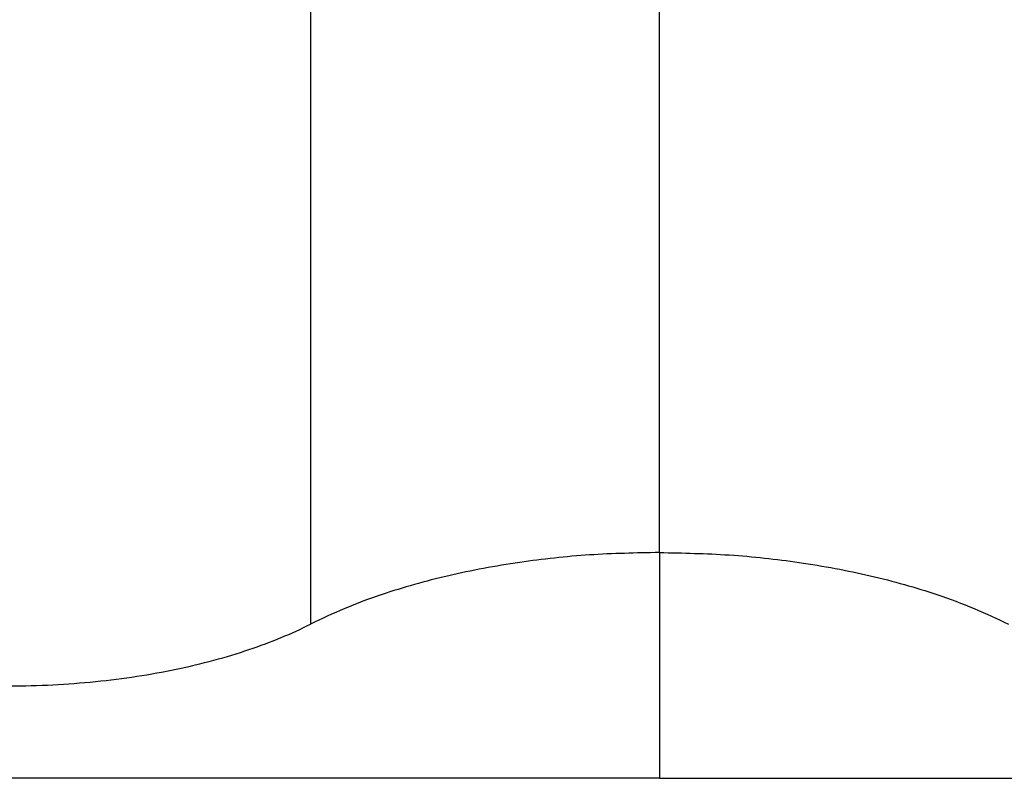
# Model space of a CAD drawing. Header units: millimetres. Extents: x 51 to 2966, y 67 to 3970.
# Tile 5 of 88: x 578 to 691, y 1541 to 1628. Entities that reach past the tile are written whole.
import ezdxf

# ---------------------------------------------------------------- set-up
doc = ezdxf.new("R2010")
doc.units = ezdxf.units.MM

msp = doc.modelspace()

# ---------------------------------------------------------------- linework, layer by layer
at = {"color": 7, "linetype": 'Continuous', "lineweight": 25}
for p, q in [((611.52, 1769.92), (611.52, 1558.93)), ((651.3, 1567.09), (651.3, 1665.53)), ((651.3, 1567.09), (651.3, 1541.36))]:
    msp.add_line(p, q, dxfattribs=at)
for points, knots in [([(651.3, 1567.09), (648.64, 1567.04), (643.24, 1566.93), (636.54, 1566.18), (631.23, 1565.3), (627.21, 1564.46), (623.34, 1563.47), (619.35, 1562.23), (615.33, 1560.74), (612.79, 1559.53), (611.52, 1558.93)], [0, 0, 0, 0, 0.174947, 0.35476, 0.451932, 0.549108, 0.649244, 0.749384, 0.874055, 1, 1, 1, 1]), ([(651.3, 1567.09), (653.97, 1567.04), (659.37, 1566.93), (666.07, 1566.18), (671.37, 1565.3), (675.39, 1564.46), (679.26, 1563.47), (683.26, 1562.23), (687.28, 1560.74), (689.81, 1559.53), (691.09, 1558.93)], [0, 0, 0, 0, 0.174947, 0.35476, 0.451932, 0.549108, 0.649244, 0.749384, 0.874055, 1, 1, 1, 1]), ([(543.05, 1558.92), (544.11, 1558.39), (545.23, 1557.88), (547.56, 1556.91), (548.78, 1556.45), (551.33, 1555.6), (552.66, 1555.19), (554.74, 1554.63), (555.45, 1554.45), (556.89, 1554.11), (557.61, 1553.95), (559.81, 1553.49), (561.3, 1553.22), (564.36, 1552.75), (565.92, 1552.55), (568.32, 1552.31), (569.12, 1552.24), (570.75, 1552.12), (571.56, 1552.07), (574.01, 1551.94), (575.63, 1551.9), (578.89, 1551.9), (580.52, 1551.94), (583.78, 1552.1), (585.42, 1552.23), (588.63, 1552.55), (590.2, 1552.75), (593.27, 1553.22), (594.76, 1553.49), (597.69, 1554.1), (599.12, 1554.44), (601.9, 1555.19), (603.24, 1555.6), (605.79, 1556.46), (607.01, 1556.92), (609.35, 1557.88), (610.46, 1558.39), (611.52, 1558.93)], [0, 0, 0, 0, 0.0625, 0.0625, 0.125, 0.125, 0.1875, 0.1875, 0.21875, 0.21875, 0.25, 0.25, 0.3125, 0.3125, 0.375, 0.375, 0.40625, 0.40625, 0.4375, 0.4375, 0.5, 0.5, 0.5625, 0.5625, 0.625, 0.625, 0.6875, 0.6875, 0.75, 0.75, 0.8125, 0.8125, 0.875, 0.875, 0.9375, 0.9375, 1, 1, 1, 1]), ([(651.3, 1541.36), (629.68, 1541.36), (592.01, 1541.36), (538.29, 1541.36), (490.15, 1541.36), (442.01, 1541.36), (389.65, 1541.36), (333.11, 1541.36), (272.43, 1541.36), (232.08, 1541.36), (211.9, 1541.36)], [0, 0, 0, 0, 0.147447, 0.256863, 0.366278, 0.475715, 0.585152, 0.723428, 0.861723, 1, 1, 1, 1]), ([(651.3, 1541.36), (672.93, 1541.36), (710.6, 1541.36), (764.31, 1541.36), (812.46, 1541.36), (860.6, 1541.36), (912.96, 1541.36), (969.49, 1541.36), (1030.18, 1541.36), (1070.53, 1541.36), (1090.71, 1541.36)], [0, 0, 0, 0, 0.147447, 0.256863, 0.366278, 0.475715, 0.585152, 0.723428, 0.861723, 1, 1, 1, 1])]:
    msp.add_open_spline(points, degree=3, knots=knots, dxfattribs=at)

doc.saveas('drawing.dxf')
